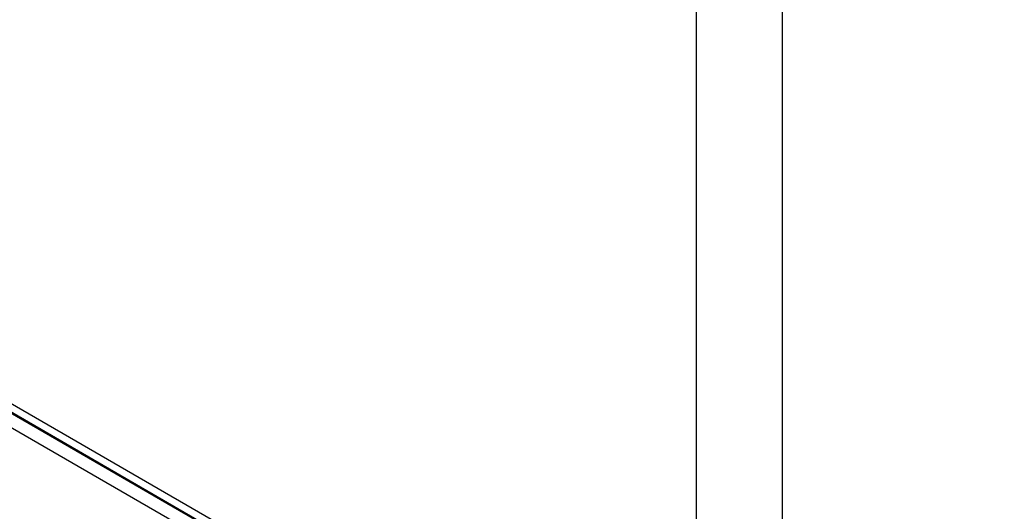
# Model space of a CAD drawing. Header units: millimetres. Extents: x 0 to 3364, y 0 to 2376.
# Tile 42 of 58: x 1694 to 1806, y 563 to 619. Entities that reach past the tile are written whole.
import ezdxf

# ---------------------------------------------------------------- set-up
doc = ezdxf.new("R2010")
doc.units = ezdxf.units.MM
doc.header["$LTSCALE"] = 0.2
doc.layers.add('01_Object Line', color=4, linetype='Continuous')
doc.styles.add('Rainbow-4.0 Style', font='malgunsl.ttf')
doc.dimstyles.new('Rainbow-4.0 Style', dxfattribs={"dimtxt": 3.5, "dimasz": 2.5, "dimexe": 1, "dimexo": 1, "dimgap": 1, "dimtad": 1, "dimdsep": 46, "dimtxsty": 'Rainbow-4.0 Style', "dimcen": 0, "dimclrd": 251, "dimclre": 251, "dimclrt": 7, "dimazin": 3, "dimtp": 0.1, "dimtm": 0.1, "dimtfac": 0.61, "dimtmove": 0, "dimatfit": 3, "dimfxl": 1, "dimlwd": -1, "dimlwe": -1, "dimarcsym": 1})

# ---------------------------------------------------------------- blocks, each defined once
blk = doc.blocks.new('A$C811bb05c')
for p, q in [((453.45, 516.47), (453.45, 292.62)), ((463.23, 264.62), (463.23, 502.84)), ((329.04, 363.35), (452.46, 292.1)), ((330.97, 363.33), (453.45, 292.62)), ((328.43, 362.07), (452.46, 290.47)), ((330.13, 362.84), (452.6, 292.13))]:
    blk.add_line(p, q)

msp = doc.modelspace()

# ---------------------------------------------------------------- block references
at = {"layer": '01_Object Line'}
msp.add_blockref('A$C811bb05c', (1317.491, 238.055), dxfattribs=at)

# ---------------------------------------------------------------- leaders
at = {"annotation_type": 0, "has_hookline": 1, "hookline_direction": 0, "text_width": 441.723}
msp.add_leader([(1644.975, 578.956), (1644.975, 97.555), (1841.432, 96.555)], dimstyle='Rainbow-4.0 Style', override={"dimscale": 5, "dimclrd": 1, "dimldrblk": 'DotSmall'}, dxfattribs=at)

doc.saveas('drawing.dxf')
